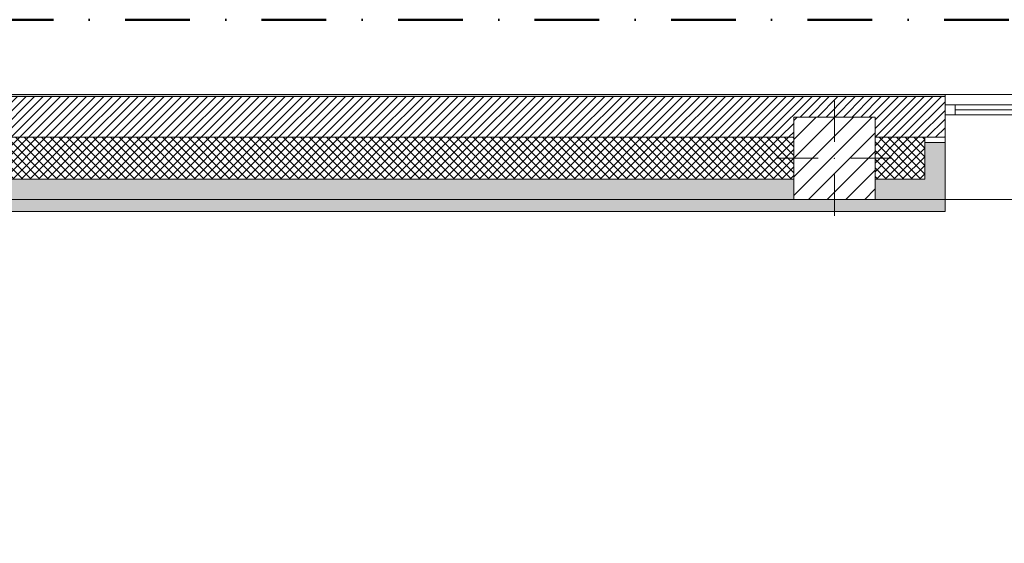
# Model space of a CAD drawing. Header units: millimetres. Extents: x -40968 to 11883, y -17757 to 4746.
# Tile 23 of 31: x -5803 to -966, y 2175 to 4746. Entities that reach past the tile are written whole.
import ezdxf

# ---------------------------------------------------------------- set-up
doc = ezdxf.new("R2010")
doc.units = ezdxf.units.MM
doc.header["$MEASUREMENT"] = 0
doc.linetypes.add('Punto & Rayas', pattern=[670.277762, 317.5, -176.388889, 0, -176.388874])
doc.linetypes.add('Wipeout_Contour', pattern=[1000, 0, -1000])
for name, color, linetype, lineweight, true_color in [('01_2D_Ambit_Pluma_Nº__242', 7, 'Continuous', 50, 0xfb0013), ('12_FAÇ_Façana_Pluma_Nº__102', 7, 'Continuous', 5, 0xcccccc), ('12_FAÇ_Façana_Pluma_Nº__174', 7, 'Continuous', 13, 0xe4ad2c), ('12_FAÇ_Façana_Pluma_Nº__176', 7, 'Continuous', 15, 0x93a0c6), ('12_FAÇ_Façana_Pluma_Nº__43', 7, 'Continuous', 5, 0xa4a4a6), ('Ventanas Archicad_Pluma_Nº__23', 7, 'Continuous', 5, 0xa4a4a6), ('Ventanas Archicad_Pluma_Nº__3', 7, 'Continuous', 5, 0xa4a4a4), ('Ventanas Archicad_Pluma_Nº__43', 7, 'Continuous', 5, 0xa4a4a6)]:
    doc.layers.add(name, color=color, linetype=linetype, lineweight=lineweight, true_color=true_color)
for name, color, linetype in [('10_ESTR_Pilars', 7, 'Continuous'), ('12_FAÇ_Façana', 7, 'Continuous'), ('Nuevo_08_E_Envans secs', 7, 'Continuous'), ('Ventanas Archicad', 7, 'Continuous')]:
    doc.layers.add(name, color=color, linetype=linetype)
for name, color, linetype, lineweight in [('10_ESTR_Pilars_Pluma_Nº__20', 1, 'Continuous', 5), ('10_ESTR_Pilars_Pluma_Nº__28', 7, 'Continuous', 20), ('10_ESTR_Pilars_Pluma_Nº__42', 8, 'Continuous', 25), ('12_FAÇ_Façana_Pluma_Nº__2', 8, 'Continuous', 5), ('12_FAÇ_Façana_Pluma_Nº__7', 7, 'Continuous', 5), ('Nuevo_08_E_Envans secs_Pluma_Nº__20', 1, 'Continuous', 5), ('Ventanas Archicad_Pluma_Nº__7', 7, 'Continuous', 5)]:
    doc.layers.add(name, color=color, linetype=linetype, lineweight=lineweight)
pattern_1 = [(45, (0, 0), (-21.2132, 21.2132), []), (135, (0, 0), (21.2132, 21.2132), [])]
pattern_2 = [(45, (0, 0), (-45.9619, 45.9619), [])]

# ---------------------------------------------------------------- blocks, each defined once
blk = doc.blocks.new('Ventana Vertical Multi-Faja 27_3')
at = {"layer": 'Ventanas Archicad_Pluma_Nº__23', "color": 253, "linetype": 'Continuous', "lineweight": 5, "true_color": 0xa4a4a6}
for p, q in [((-600, 0), (-550, 0)), ((-550, 0), (-550, -50)), ((550, -50), (550, 0)), ((550, 0), (600, 0)), ((-550, -50), (-600, -50)), ((600, -50), (550, -50))]:
    blk.add_line(p, q, dxfattribs=at)
at = {"layer": 'Ventanas Archicad_Pluma_Nº__3', "color": 253, "linetype": 'Continuous', "lineweight": 5, "true_color": 0xa4a4a4}
for p, q in [((-600, 50), (600, 50)), ((-550, 0), (550, 0)), ((-550, -25), (550, -25)), ((550, -50), (-550, -50)), ((-600, -465), (600, -465))]:
    blk.add_line(p, q, dxfattribs=at)
at = {"layer": 'Ventanas Archicad_Pluma_Nº__43', "color": 253, "linetype": 'Continuous', "lineweight": 5, "true_color": 0xa4a4a6}
for p, q in [((-600, -160), (-600, -185)), ((600, -160), (600, -185))]:
    blk.add_line(p, q, dxfattribs=at)
at = {"layer": 'Ventanas Archicad_Pluma_Nº__7', "color": 7, "linetype": 'Continuous', "lineweight": 5}
for p, q in [((-600, 50), (-600, 40)), ((600, 50), (600, 40)), ((-600, 40), (-600, 0)), ((-600, 0), (-600, -50)), ((-600, 0), (-600, -50)), ((600, 40), (600, 0)), ((600, 0), (600, -50)), ((600, 0), (600, -50)), ((-600, -50), (-600, -160)), ((600, -50), (600, -160)), ((-600, -185), (-600, -365)), ((-600, -185), (-600, -365)), ((600, -185), (600, -365)), ((600, -185), (600, -365)), ((-600, -365), (-600, -465)), ((-600, -365), (-600, -465)), ((600, -365), (600, -465)), ((600, -365), (600, -465))]:
    blk.add_line(p, q, dxfattribs=at)
blk = doc.blocks.new('Muro_3_1', base_point=(11882.6, 4378.5))
at = {"layer": '12_FAÇ_Façana', "linetype": 'Continuous', "lineweight": 0, "true_color": 0x000000}
h = blk.add_hatch(dxfattribs=at)
h.set_pattern_fill('Yeso_0001', color=18, style=0, pattern_type=2)
h.set_pattern_definition([(0, (0, 0), (0, 75), [0, -75])])
h.paths.add_polyline_path([(-1257.3, 4168.5), (-1357.3, 4168.5), (-1357.3, 4143.5), (-1257.3, 4143.5)])
at = {"layer": '12_FAÇ_Façana_Pluma_Nº__102', "linetype": 'Continuous', "lineweight": 0, "true_color": 0xe5e5e5}
for points in [[(-1357.3, 3963.5), (-1257.3, 3863.5), (-1257.3, 4143.5), (-1357.3, 4143.5)], [(-2000.5, 3963.5), (-7000.5, 3963.5), (-7000.5, 3863.5), (-2000.5, 3863.5)], [(-1600.5, 3963.5), (-1600.5, 3863.5), (-1257.3, 3863.5), (-1357.3, 3963.5)]]:
    blk.add_hatch(color=254, dxfattribs=at).paths.add_polyline_path(points)
at = {"layer": '12_FAÇ_Façana_Pluma_Nº__174', "linetype": 'Continuous', "lineweight": 13, "true_color": 0xe4ad2c}
h = blk.add_hatch(dxfattribs=at)
h.set_pattern_fill('SATE_Aislamiento_0001', color=42, style=0, pattern_type=2)
h.set_pattern_definition(pattern_1)
h.paths.add_polyline_path([(-7000.5, 3963.5), (-2000.5, 3963.5), (-2000.5, 4168.5), (-7000.5, 4168.5)])
h = blk.add_hatch(dxfattribs=at)
h.set_pattern_fill('SATE_Aislamiento_0001', color=42, style=0, pattern_type=2)
h.set_pattern_definition(pattern_1)
h.paths.add_polyline_path([(-1600.5, 4168.5), (-1600.5, 3963.5), (-1357.3, 3963.5), (-1357.3, 4143.5), (-1357.3, 4168.5)])
at = {"layer": '12_FAÇ_Façana_Pluma_Nº__176', "linetype": 'Continuous', "lineweight": 0, "true_color": 0x495063}
blk.add_hatch(color=251, dxfattribs=at).paths.add_polyline_path([(-25995.4, 4378.5), (-25995.4, 4368.5), (-1257.3, 4368.5), (-1257.3, 4378.5)])
at = {"layer": '12_FAÇ_Façana_Pluma_Nº__2', "linetype": 'Continuous', "lineweight": 5}
h = blk.add_hatch(dxfattribs=at)
h.set_pattern_fill('Ceramic_0001', color=8, style=0, pattern_type=2)
h.set_pattern_definition([(45, (0, 0), (-21.213203, 21.213203), [])])
h.paths.add_polyline_path([(-25995.4, 4168.5), (-21909.8, 4168.5), (-21909.8, 4268), (-21509.8, 4268), (-21509.8, 4168.5), (-18909.8, 4168.5), (-18909.8, 4268), (-18509.8, 4268), (-18509.8, 4168.5), (-7400.5, 4168.5), (-7400.5, 4268), (-7000.5, 4268), (-7000.5, 4168.5), (-2000.5, 4168.5), (-2000.5, 4268), (-1600.5, 4268), (-1600.5, 4168.5), (-1257.3, 4168.5), (-1257.3, 4368.5), (-25995.4, 4368.5)])
at = {"layer": '12_FAÇ_Façana_Pluma_Nº__43', "color": 253, "linetype": 'Continuous', "lineweight": 5, "true_color": 0xa4a4a6}
for p, q in [((-1357.3, 4168.5), (-1257.3, 4168.5)), ((-1357.3, 4143.5), (-1357.3, 4168.5)), ((-1257.3, 4168.5), (-1257.3, 4143.5)), ((-1257.3, 4143.5), (-1357.3, 4143.5))]:
    blk.add_line(p, q, dxfattribs=at)
at = {"layer": '12_FAÇ_Façana_Pluma_Nº__7', "color": 7, "linetype": 'Continuous', "lineweight": 5}
for p, q in [((-1257.3, 4368.5), (-25995.4, 4368.5)), ((-1257.3, 4378.5), (-1257.3, 4368.5)), ((-1257.3, 4368.5), (-1257.3, 4328.5)), ((-1257.3, 4328.5), (-1257.3, 4278.5)), ((-1257.3, 4278.5), (-1257.3, 4168.5)), ((-2000.5, 4168.5), (-7000.5, 4168.5)), ((-1357.3, 4168.5), (-1600.5, 4168.5)), ((-1357.3, 3963.5), (-1357.3, 4143.5)), ((-1257.3, 4143.5), (-1257.3, 3963.5)), ((-1257.3, 4143.5), (-1257.3, 3963.5)), ((-7000.5, 3963.5), (-2000.5, 3963.5)), ((-1600.5, 3963.5), (-1357.3, 3963.5)), ((-1257.3, 3963.5), (-1257.3, 3863.5)), ((-1257.3, 3963.5), (-1257.3, 3863.5))]:
    blk.add_line(p, q, dxfattribs=at)
at = {"layer": '12_FAÇ_Façana_Pluma_Nº__7', "color": 7, "linetype": 'Continuous', "lineweight": 5, "flags": 128}
for points in [[(-1257.3, 4378.5), (-25995.4, 4378.5)], [(-7000.5, 3863.5), (-2000.5, 3863.5)], [(-1600.5, 3863.5), (-1257.3, 3863.5)]]:
    blk.add_lwpolyline(points, dxfattribs=at)
at = {"layer": 'Ventanas Archicad', "color": 253, "linetype": 'Continuous', "lineweight": 5, "true_color": 0xa4a4a6, "zscale": 1000}
blk.add_blockref('Ventana Vertical Multi-Faja 27_3', (-657.3, 4328.5), dxfattribs=at)
blk = doc.blocks.new('Muro_160_1', base_point=(-18771.3, 3863.5))
at = {"layer": 'Nuevo_08_E_Envans secs', "linetype": 'Continuous', "lineweight": 0, "true_color": 0x000000}
blk.add_hatch(color=18, dxfattribs=at).paths.add_polyline_path([(-18771.3, 3823.5), (-1257.3, 3823.5), (-1257.3, 3863.5), (-18771.3, 3863.5)])
at = {"layer": 'Nuevo_08_E_Envans secs', "linetype": 'Continuous', "lineweight": 0, "true_color": 0xbf7f7f}
blk.add_hatch(color=23, dxfattribs=at).paths.add_polyline_path([(-18771.3, 3803.5), (-1257.3, 3803.5), (-1257.3, 3823.5), (-18771.3, 3823.5)])
at = {"layer": 'Nuevo_08_E_Envans secs_Pluma_Nº__20', "color": 1, "linetype": 'Continuous', "lineweight": 5, "flags": 128}
for points in [[(-1257.3, 3863.5), (-18771.3, 3863.5)], [(-1257.3, 3803.5), (-1257.3, 3863.5)], [(-18771.3, 3803.5), (-1257.3, 3803.5)]]:
    blk.add_lwpolyline(points, dxfattribs=at)
blk = doc.blocks.new('Pilar_33_1', base_point=(-1800.5, 4065.7))
at = {"color": 254, "linetype": 'Wipeout_Contour', "lineweight": 0, "ltscale": 17804.353941}
blk.add_wipeout([(-2000.5, 3863.5), (-1600.5, 3863.5), (-1600.5, 4268), (-2000.5, 4268)], dxfattribs=at).dxf.layer = '10_ESTR_Pilars'
at = {"layer": '10_ESTR_Pilars_Pluma_Nº__42', "linetype": 'Continuous', "lineweight": 25}
h = blk.add_hatch(dxfattribs=at)
h.set_pattern_fill('00_GCT_trama_45º_e1_400__05', color=8, style=0, pattern_type=2)
h.set_pattern_definition(pattern_2)
h.paths.add_polyline_path([(-2000.5, 3863.5), (-1600.5, 3863.5), (-1600.5, 4268), (-2000.5, 4268)])
at = {"layer": '10_ESTR_Pilars_Pluma_Nº__20', "color": 1, "linetype": 'Continuous', "lineweight": 5}
for p, q in [((-1800.5, 4145.7), (-1800.5, 4348)), ((-1880.5, 4065.7), (-2080.5, 4065.7)), ((-1720.5, 4065.7), (-1520.5, 4065.7)), ((-1800.5, 3985.7), (-1800.5, 3783.5))]:
    blk.add_line(p, q, dxfattribs=at)
blk.add_point((-1800.5, 4065.7), dxfattribs=at)
at = {"layer": '10_ESTR_Pilars_Pluma_Nº__28', "color": 7, "linetype": 'Continuous', "lineweight": 20, "flags": 128}
blk.add_lwpolyline([(-2000.5, 3863.5), (-1600.5, 3863.5), (-1600.5, 4268), (-2000.5, 4268)], close=True, dxfattribs=at)
blk = doc.blocks.new('Pilar_40_1', base_point=(-1800.5, 4065.7))
at = {"color": 254, "linetype": 'Wipeout_Contour', "lineweight": 0, "ltscale": 17804.353941}
blk.add_wipeout([(-2000.5, 3863.5), (-1600.5, 3863.5), (-1600.5, 4268), (-2000.5, 4268)], dxfattribs=at).dxf.layer = '10_ESTR_Pilars'
at = {"layer": '10_ESTR_Pilars_Pluma_Nº__42', "linetype": 'Continuous', "lineweight": 25}
h = blk.add_hatch(dxfattribs=at)
h.set_pattern_fill('00_GCT_trama_45º_e1_400__05', color=8, style=0, pattern_type=2)
h.set_pattern_definition(pattern_2)
h.paths.add_polyline_path([(-2000.5, 3863.5), (-1600.5, 3863.5), (-1600.5, 4268), (-2000.5, 4268)])
at = {"layer": '10_ESTR_Pilars_Pluma_Nº__20', "color": 1, "linetype": 'Continuous', "lineweight": 5}
for p, q in [((-1800.5, 4145.7), (-1800.5, 4348)), ((-1880.5, 4065.7), (-2080.5, 4065.7)), ((-1720.5, 4065.7), (-1520.5, 4065.7)), ((-1800.5, 3985.7), (-1800.5, 3783.5))]:
    blk.add_line(p, q, dxfattribs=at)
blk.add_point((-1800.5, 4065.7), dxfattribs=at)
at = {"layer": '10_ESTR_Pilars_Pluma_Nº__28', "color": 7, "linetype": 'Continuous', "lineweight": 20, "flags": 128}
blk.add_lwpolyline([(-2000.5, 3863.5), (-1600.5, 3863.5), (-1600.5, 4268), (-2000.5, 4268)], close=True, dxfattribs=at)

msp = doc.modelspace()

# ---------------------------------------------------------------- linework, layer by layer
at = {"layer": '01_2D_Ambit_Pluma_Nº__242', "color": 1, "linetype": 'Punto & Rayas', "lineweight": 50, "true_color": 0xfb0013, "flags": 128}
msp.add_lwpolyline([(-28500, 1816.8), (-28500, 4745.9), (7879.6, 4745.9), (7879.6, -1396.9), (6474.1, -1396.9), (6474.1, -11392.7), (6916.3, -11392.7), (6916.3, -17756.6), (-3932.3, -17756.6), (-3932.3, -11834.9), (-2447.9, -11834.9), (-2447.9, -2249.6), (-23311.2, -2249.6), (-23311.2, 1816.8)], close=True, dxfattribs=at)

# ---------------------------------------------------------------- block references
at = {"layer": '12_FAÇ_Façana', "color": 7, "lineweight": 20}
msp.add_blockref('Muro_3_1', (11882.6, 4378.5), dxfattribs=at)
at = {"layer": 'Nuevo_08_E_Envans secs', "color": 1, "lineweight": 5}
msp.add_blockref('Muro_160_1', (-18771.3, 3863.5), dxfattribs=at)

# ---------------------------------------------------------------- next in the draw order: block references
at = {"layer": '10_ESTR_Pilars', "color": 7, "lineweight": 20}
msp.add_blockref('Pilar_33_1', (-1800.5, 4065.7), dxfattribs=at)

# ---------------------------------------------------------------- next in the draw order: block references
msp.add_blockref('Pilar_40_1', (-1800.5, 4065.7), dxfattribs=at)

doc.saveas('drawing.dxf')
